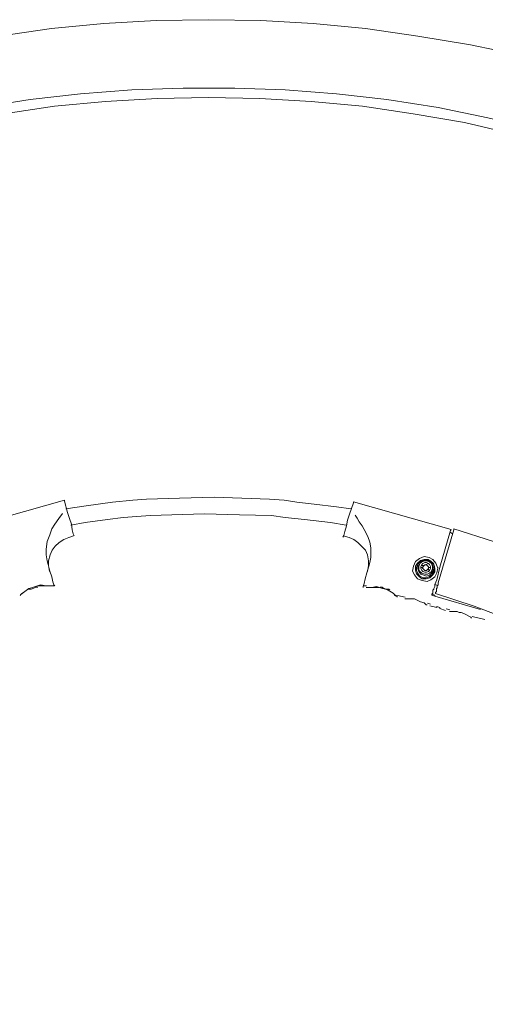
# Model space of a CAD drawing. Header units: millimetres. Extents: x 32.1 to 48.5, y -27.6 to 7.4.
# Tile 40 of 43: x 37.8 to 39.3, y 2.4 to 5.6. Entities that reach past the tile are written whole.
import ezdxf

# ---------------------------------------------------------------- set-up
doc = ezdxf.new("R2010")
doc.units = ezdxf.units.MM
doc.header["$MEASUREMENT"] = 0
doc.layers.add('Livello 1', color=7, linetype='Continuous', lineweight=0)

# ---------------------------------------------------------------- blocks, each defined once
blk = doc.blocks.new('Block_0')
at = {"layer": 'Livello 1', "color": 250, "lineweight": 5, "true_color": 0x1d1d1b}
for points, knots in [([(35.3035, 4.3263), (35.3035, 4.3263), (35.4268, 4.4422), (35.4268, 4.4422), (35.4268, 4.4422), (35.5562, 4.552), (35.5562, 4.552), (35.5562, 4.552), (35.6921, 4.6585), (35.6921, 4.6585), (35.6921, 4.6585), (35.8282, 4.7592), (35.8282, 4.7592), (35.8282, 4.7592), (35.9705, 4.8532), (35.9705, 4.8532), (35.9705, 4.8532), (36.1156, 4.9441), (36.1156, 4.9441), (36.1156, 4.9441), (36.2646, 5.029), (36.2646, 5.029), (36.2646, 5.029), (36.4193, 5.1074), (36.4193, 5.1074), (36.4193, 5.1074), (36.5743, 5.1795), (36.5743, 5.1795), (36.5743, 5.1795), (36.7291, 5.2453), (36.7291, 5.2453), (36.7291, 5.2453), (36.8903, 5.3082), (36.8903, 5.3082), (36.8903, 5.3082), (37.0517, 5.3615), (37.0517, 5.3615), (37.0517, 5.3615), (37.2161, 5.4084), (37.2161, 5.4084), (37.2161, 5.4084), (37.3836, 5.4523), (37.3836, 5.4523), (37.3836, 5.4523), (37.5509, 5.4869), (37.5509, 5.4869), (37.5509, 5.4869), (37.7184, 5.5152), (37.7184, 5.5152), (37.7184, 5.5152), (37.8895, 5.5402), (37.8895, 5.5402), (37.8895, 5.5402), (38.0602, 5.5559), (38.0602, 5.5559), (38.0602, 5.5559), (38.2307, 5.5653), (38.2307, 5.5653), (38.2307, 5.5653), (38.4014, 5.5685), (38.4014, 5.5685), (38.4014, 5.5685), (38.5722, 5.5653), (38.5722, 5.5653), (38.5722, 5.5653), (38.7427, 5.5559), (38.7427, 5.5559), (38.7427, 5.5559), (38.9134, 5.5402), (38.9134, 5.5402), (38.9134, 5.5402), (39.0842, 5.5152), (39.0842, 5.5152), (39.0842, 5.5152), (39.2552, 5.4869), (39.2552, 5.4869), (39.2552, 5.4869), (39.4225, 5.4523), (39.4225, 5.4523), (39.4225, 5.4523), (39.5868, 5.4084), (39.5868, 5.4084), (39.5868, 5.4084), (39.7512, 5.3615), (39.7512, 5.3615), (39.7512, 5.3615), (39.9126, 5.3082), (39.9126, 5.3082), (39.9126, 5.3082), (40.0738, 5.2453), (40.0738, 5.2453), (40.0738, 5.2453), (40.2317, 5.1795), (40.2317, 5.1795), (40.2317, 5.1795), (40.3868, 5.1074), (40.3868, 5.1074), (40.3868, 5.1074), (40.5383, 5.029), (40.5383, 5.029), (40.5383, 5.029), (40.687, 4.9441), (40.687, 4.9441), (40.687, 4.9441), (40.8324, 4.8532), (40.8324, 4.8532), (40.8324, 4.8532), (40.9747, 4.7592), (40.9747, 4.7592), (40.9747, 4.7592), (41.1137, 4.6585), (41.1137, 4.6585), (41.1137, 4.6585), (41.2464, 4.552), (41.2464, 4.552), (41.2464, 4.552), (41.3761, 4.4422), (41.3761, 4.4422), (41.3761, 4.4422), (41.5026, 4.3263), (41.5026, 4.3263)], [0, 0, 0, 0, 1, 1, 1, 2, 2, 2, 3, 3, 3, 4, 4, 4, 5, 5, 5, 6, 6, 6, 7, 7, 7, 8, 8, 8, 9, 9, 9, 10, 10, 10, 11, 11, 11, 12, 12, 12, 13, 13, 13, 14, 14, 14, 15, 15, 15, 16, 16, 16, 17, 17, 17, 18, 18, 18, 19, 19, 19, 20, 20, 20, 21, 21, 21, 22, 22, 22, 23, 23, 23, 24, 24, 24, 25, 25, 25, 26, 26, 26, 27, 27, 27, 28, 28, 28, 29, 29, 29, 30, 30, 30, 31, 31, 31, 32, 32, 32, 33, 33, 33, 34, 34, 34, 35, 35, 35, 36, 36, 36, 37, 37, 37, 38, 38, 38, 39, 39, 39, 40, 40, 40, 40]), ([(41.3383, 4.1753), (41.3383, 4.1753), (41.2245, 4.2792), (41.2245, 4.2792), (41.2245, 4.2792), (41.098, 4.3889), (41.098, 4.3889), (41.098, 4.3889), (40.9683, 4.4891), (40.9683, 4.4891), (40.9683, 4.4891), (40.8324, 4.5866), (40.8324, 4.5866), (40.8324, 4.5866), (40.6934, 4.6806), (40.6934, 4.6806), (40.6934, 4.6806), (40.5511, 4.7683), (40.5511, 4.7683), (40.5511, 4.7683), (40.4057, 4.8468), (40.4057, 4.8468), (40.4057, 4.8468), (40.257, 4.922), (40.257, 4.922), (40.257, 4.922), (40.1052, 4.9944), (40.1052, 4.9944), (40.1052, 4.9944), (39.9504, 5.057), (39.9504, 5.057), (39.9504, 5.057), (39.7957, 5.1138), (39.7957, 5.1138), (39.7957, 5.1138), (39.6374, 5.1668), (39.6374, 5.1668), (39.6374, 5.1668), (39.4763, 5.2107), (39.4763, 5.2107), (39.4763, 5.2107), (39.3119, 5.2485), (39.3119, 5.2485), (39.3119, 5.2485), (39.1505, 5.2829), (39.1505, 5.2829), (39.1505, 5.2829), (38.9829, 5.3082), (38.9829, 5.3082), (38.9829, 5.3082), (38.8186, 5.3269), (38.8186, 5.3269), (38.8186, 5.3269), (38.6513, 5.3396), (38.6513, 5.3396), (38.6513, 5.3396), (38.4869, 5.3458), (38.4869, 5.3458), (38.4869, 5.3458), (38.3191, 5.3458), (38.3191, 5.3458), (38.3191, 5.3458), (38.1516, 5.3396), (38.1516, 5.3396), (38.1516, 5.3396), (37.984, 5.3269), (37.984, 5.3269), (37.984, 5.3269), (37.8199, 5.3082), (37.8199, 5.3082), (37.8199, 5.3082), (37.6553, 5.2829), (37.6553, 5.2829), (37.6553, 5.2829), (37.491, 5.2485), (37.491, 5.2485), (37.491, 5.2485), (37.3298, 5.2107), (37.3298, 5.2107), (37.3298, 5.2107), (37.1686, 5.1668), (37.1686, 5.1668), (37.1686, 5.1668), (37.0104, 5.1138), (37.0104, 5.1138), (37.0104, 5.1138), (36.8524, 5.057), (36.8524, 5.057), (36.8524, 5.057), (36.6977, 4.9944), (36.6977, 4.9944), (36.6977, 4.9944), (36.5458, 4.922), (36.5458, 4.922), (36.5458, 4.922), (36.3969, 4.8468), (36.3969, 4.8468), (36.3969, 4.8468), (36.2518, 4.7683), (36.2518, 4.7683), (36.2518, 4.7683), (36.1095, 4.6806), (36.1095, 4.6806), (36.1095, 4.6806), (35.9705, 4.5866), (35.9705, 4.5866), (35.9705, 4.5866), (35.8375, 4.4891), (35.8375, 4.4891), (35.8375, 4.4891), (35.7049, 4.3889), (35.7049, 4.3889), (35.7049, 4.3889), (35.5784, 4.2792), (35.5784, 4.2792), (35.5784, 4.2792), (35.4678, 4.1753), (35.4678, 4.1753)], [0, 0, 0, 0, 1, 1, 1, 2, 2, 2, 3, 3, 3, 4, 4, 4, 5, 5, 5, 6, 6, 6, 7, 7, 7, 8, 8, 8, 9, 9, 9, 10, 10, 10, 11, 11, 11, 12, 12, 12, 13, 13, 13, 14, 14, 14, 15, 15, 15, 16, 16, 16, 17, 17, 17, 18, 18, 18, 19, 19, 19, 20, 20, 20, 21, 21, 21, 22, 22, 22, 23, 23, 23, 24, 24, 24, 25, 25, 25, 26, 26, 26, 27, 27, 27, 28, 28, 28, 29, 29, 29, 30, 30, 30, 31, 31, 31, 32, 32, 32, 33, 33, 33, 34, 34, 34, 35, 35, 35, 36, 36, 36, 37, 37, 37, 38, 38, 38, 39, 39, 39, 39]), ([(35.6354, 4.289), (35.6354, 4.289), (35.7651, 4.3956), (35.7651, 4.3956), (35.7651, 4.3956), (35.8977, 4.496), (35.8977, 4.496), (35.8977, 4.496), (36.0339, 4.5932), (36.0339, 4.5932), (36.0339, 4.5932), (36.1727, 4.6843), (36.1727, 4.6843), (36.1727, 4.6843), (36.3184, 4.7691), (36.3184, 4.7691), (36.3184, 4.7691), (36.467, 4.8474), (36.467, 4.8474), (36.467, 4.8474), (36.6154, 4.9228), (36.6154, 4.9228), (36.6154, 4.9228), (36.7701, 4.9886), (36.7701, 4.9886), (36.7701, 4.9886), (36.9252, 5.0512), (36.9252, 5.0512), (36.9252, 5.0512), (37.0831, 5.1044), (37.0831, 5.1044), (37.0831, 5.1044), (37.2443, 5.1548), (37.2443, 5.1548), (37.2443, 5.1548), (37.4057, 5.1955), (37.4057, 5.1955), (37.4057, 5.1955), (37.5701, 5.2334), (37.5701, 5.2334), (37.5701, 5.2334), (37.7344, 5.2613), (37.7344, 5.2613), (37.7344, 5.2613), (37.8991, 5.2864), (37.8991, 5.2864), (37.8991, 5.2864), (38.0663, 5.3021), (38.0663, 5.3021), (38.0663, 5.3021), (38.2339, 5.3117), (38.2339, 5.3117), (38.2339, 5.3117), (38.4014, 5.3149), (38.4014, 5.3149)], [0, 0, 0, 0, 1, 1, 1, 2, 2, 2, 3, 3, 3, 4, 4, 4, 5, 5, 5, 6, 6, 6, 7, 7, 7, 8, 8, 8, 9, 9, 9, 10, 10, 10, 11, 11, 11, 12, 12, 12, 13, 13, 13, 14, 14, 14, 15, 15, 15, 16, 16, 16, 17, 17, 17, 18, 18, 18, 18]), ([(38.4014, 5.3149), (38.4014, 5.3149), (38.569, 5.3117), (38.569, 5.3117), (38.569, 5.3117), (38.7363, 5.3021), (38.7363, 5.3021), (38.7363, 5.3021), (38.9041, 5.2864), (38.9041, 5.2864), (38.9041, 5.2864), (39.0685, 5.2613), (39.0685, 5.2613), (39.0685, 5.2613), (39.236, 5.2334), (39.236, 5.2334), (39.236, 5.2334), (39.3972, 5.1955), (39.3972, 5.1955), (39.3972, 5.1955), (39.5613, 5.1548), (39.5613, 5.1548), (39.5613, 5.1548), (39.7195, 5.1044), (39.7195, 5.1044), (39.7195, 5.1044), (39.8774, 5.0512), (39.8774, 5.0512), (39.8774, 5.0512), (40.0357, 4.9886), (40.0357, 4.9886), (40.0357, 4.9886), (40.1875, 4.9228), (40.1875, 4.9228), (40.1875, 4.9228), (40.3393, 4.8474), (40.3393, 4.8474), (40.3393, 4.8474), (40.4845, 4.7691), (40.4845, 4.7691), (40.4845, 4.7691), (40.63, 4.6843), (40.63, 4.6843), (40.63, 4.6843), (40.7722, 4.5932), (40.7722, 4.5932), (40.7722, 4.5932), (40.9081, 4.496), (40.9081, 4.496), (40.9081, 4.496), (41.041, 4.3956), (41.041, 4.3956), (41.041, 4.3956), (41.1704, 4.289), (41.1704, 4.289)], [0, 0, 0, 0, 1, 1, 1, 2, 2, 2, 3, 3, 3, 4, 4, 4, 5, 5, 5, 6, 6, 6, 7, 7, 7, 8, 8, 8, 9, 9, 9, 10, 10, 10, 11, 11, 11, 12, 12, 12, 13, 13, 13, 14, 14, 14, 15, 15, 15, 16, 16, 16, 17, 17, 17, 18, 18, 18, 18]), ([(38.866, 3.9752), (38.866, 3.9752), (38.8186, 3.9816), (38.8186, 3.9816), (38.8186, 3.9816), (38.7459, 3.9907), (38.7459, 3.9907), (38.7459, 3.9907), (38.6891, 3.9971), (38.6891, 3.9971), (38.6891, 3.9971), (38.6481, 4.0032), (38.6481, 4.0032), (38.6481, 4.0032), (38.6007, 4.0064), (38.6007, 4.0064), (38.6007, 4.0064), (38.4204, 4.0128), (38.4204, 4.0128), (38.4204, 4.0128), (38.3066, 4.0096), (38.3066, 4.0096), (38.3066, 4.0096), (38.199, 4.0064), (38.199, 4.0064), (38.199, 4.0064), (38.1548, 4.0032), (38.1548, 4.0032), (38.1548, 4.0032), (38.0884, 3.9971), (38.0884, 3.9971), (38.0884, 3.9971), (38.0032, 3.9846), (38.0032, 3.9846), (38.0032, 3.9846), (37.9369, 3.9752), (37.9369, 3.9752)], [0, 0, 0, 0, 1, 1, 1, 2, 2, 2, 3, 3, 3, 4, 4, 4, 5, 5, 5, 6, 6, 6, 7, 7, 7, 8, 8, 8, 9, 9, 9, 10, 10, 10, 11, 11, 11, 12, 12, 12, 12]), ([(37.9323, 4.004), (37.9323, 4.004), (37.9323, 4.004), (37.9323, 4.004), (37.9323, 4.004), (37.9323, 4.0008), (37.9323, 4.0008)], [0, 0, 0, 0, 1, 1, 1, 2, 2, 2, 2]), ([(38.874, 3.9952), (38.874, 3.9952), (38.874, 3.9952), (38.874, 3.9952), (38.874, 3.9952), (38.874, 3.9984), (38.874, 3.9984)], [0, 0, 0, 0, 1, 1, 1, 2, 2, 2, 2]), ([(37.8753, 3.8064), (37.8753, 3.8064), (37.8724, 3.8253), (37.8724, 3.8253), (37.8724, 3.8253), (37.8724, 3.8442), (37.8724, 3.8442), (37.8724, 3.8442), (37.8753, 3.869), (37.8753, 3.869), (37.8753, 3.869), (37.8849, 3.8911), (37.8849, 3.8911), (37.8849, 3.8911), (37.8913, 3.91), (37.8913, 3.91), (37.8913, 3.91), (37.9009, 3.9257), (37.9009, 3.9257), (37.9009, 3.9257), (37.9134, 3.9443), (37.9134, 3.9443), (37.9134, 3.9443), (37.9262, 3.9601), (37.9262, 3.9601)], [0, 0, 0, 0, 1, 1, 1, 2, 2, 2, 3, 3, 3, 4, 4, 4, 5, 5, 5, 6, 6, 6, 7, 7, 7, 8, 8, 8, 8]), ([(37.9417, 3.9633), (37.9417, 3.9633), (37.9481, 3.9443), (37.9481, 3.9443), (37.9481, 3.9443), (37.9545, 3.9257), (37.9545, 3.9257), (37.9545, 3.9257), (37.9577, 3.9068), (37.9577, 3.9068), (37.9577, 3.9068), (37.9609, 3.8943), (37.9609, 3.8943), (37.9609, 3.8943), (37.964, 3.8879), (37.964, 3.8879)], [0, 0, 0, 0, 1, 1, 1, 2, 2, 2, 3, 3, 3, 4, 4, 4, 5, 5, 5, 5]), ([(37.9526, 3.9217), (37.9526, 3.9217), (38, 3.9313), (38, 3.9313), (38, 3.9313), (38.0725, 3.9406), (38.0725, 3.9406), (38.0725, 3.9406), (38.1233, 3.947), (38.1233, 3.947), (38.1233, 3.947), (38.1676, 3.9502), (38.1676, 3.9502), (38.1676, 3.9502), (38.2118, 3.9531), (38.2118, 3.9531), (38.2118, 3.9531), (38.3887, 3.9593), (38.3887, 3.9593), (38.3887, 3.9593), (38.5024, 3.9563), (38.5024, 3.9563), (38.5024, 3.9563), (38.6071, 3.9531), (38.6071, 3.9531), (38.6071, 3.9531), (38.6513, 3.947), (38.6513, 3.947), (38.6513, 3.947), (38.7144, 3.9406), (38.7144, 3.9406), (38.7144, 3.9406), (38.7997, 3.9313), (38.7997, 3.9313), (38.7997, 3.9313), (38.85, 3.9217), (38.85, 3.9217)], [0, 0, 0, 0, 1, 1, 1, 2, 2, 2, 3, 3, 3, 4, 4, 4, 5, 5, 5, 6, 6, 6, 7, 7, 7, 8, 8, 8, 9, 9, 9, 10, 10, 10, 11, 11, 11, 12, 12, 12, 12]), ([(38.8391, 3.8825), (38.8391, 3.8825), (38.8391, 3.8825), (38.8391, 3.8825), (38.8391, 3.8825), (38.8423, 3.8887), (38.8423, 3.8887), (38.8423, 3.8887), (38.8455, 3.9012), (38.8455, 3.9012), (38.8455, 3.9012), (38.8519, 3.9201), (38.8519, 3.9201), (38.8519, 3.9201), (38.8551, 3.9388), (38.8551, 3.9388), (38.8551, 3.9388), (38.8615, 3.9574), (38.8615, 3.9574)], [0, 0, 0, 0, 1, 1, 1, 2, 2, 2, 3, 3, 3, 4, 4, 4, 5, 5, 5, 6, 6, 6, 6]), ([(38.8801, 3.9547), (38.8801, 3.9547), (38.8801, 3.9547), (38.8801, 3.9547), (38.8801, 3.9547), (38.8865, 3.9451), (38.8865, 3.9451), (38.8865, 3.9451), (38.8929, 3.9326), (38.8929, 3.9326), (38.8929, 3.9326), (38.9025, 3.9201), (38.9025, 3.9201), (38.9025, 3.9201), (38.9086, 3.9076), (38.9086, 3.9076), (38.9086, 3.9076), (38.9214, 3.8857), (38.9214, 3.8857), (38.9214, 3.8857), (38.9278, 3.8668), (38.9278, 3.8668), (38.9278, 3.8668), (38.931, 3.8482), (38.931, 3.8482), (38.931, 3.8482), (38.931, 3.8386), (38.931, 3.8386), (38.931, 3.8386), (38.931, 3.8258), (38.931, 3.8258), (38.931, 3.8258), (38.931, 3.8168), (38.931, 3.8168), (38.931, 3.8168), (38.9278, 3.801), (38.9278, 3.801)], [0, 0, 0, 0, 1, 1, 1, 2, 2, 2, 3, 3, 3, 4, 4, 4, 5, 5, 5, 6, 6, 6, 7, 7, 7, 8, 8, 8, 9, 9, 9, 10, 10, 10, 11, 11, 11, 12, 12, 12, 12]), ([(37.8828, 3.7717), (37.8828, 3.7717), (37.8796, 3.7906), (37.8796, 3.7906), (37.8796, 3.7906), (37.8796, 3.8061), (37.8796, 3.8061), (37.8796, 3.8061), (37.886, 3.825), (37.886, 3.825), (37.886, 3.825), (37.8924, 3.841), (37.8924, 3.841), (37.8924, 3.841), (37.902, 3.8532), (37.902, 3.8532), (37.902, 3.8532), (37.9145, 3.866), (37.9145, 3.866), (37.9145, 3.866), (37.9305, 3.8754), (37.9305, 3.8754), (37.9305, 3.8754), (37.9462, 3.8815), (37.9462, 3.8815)], [0, 0, 0, 0, 1, 1, 1, 2, 2, 2, 3, 3, 3, 4, 4, 4, 5, 5, 5, 6, 6, 6, 7, 7, 7, 8, 8, 8, 8]), ([(38.8596, 3.8815), (38.8596, 3.8815), (38.8756, 3.8754), (38.8756, 3.8754), (38.8756, 3.8754), (38.8884, 3.866), (38.8884, 3.866), (38.8884, 3.866), (38.9006, 3.8532), (38.9006, 3.8532), (38.9006, 3.8532), (38.9134, 3.841), (38.9134, 3.841), (38.9134, 3.841), (38.9198, 3.825), (38.9198, 3.825), (38.9198, 3.825), (38.923, 3.8061), (38.923, 3.8061), (38.923, 3.8061), (38.923, 3.7906), (38.923, 3.7906), (38.923, 3.7906), (38.9198, 3.7717), (38.9198, 3.7717)], [0, 0, 0, 0, 1, 1, 1, 2, 2, 2, 3, 3, 3, 4, 4, 4, 5, 5, 5, 6, 6, 6, 7, 7, 7, 8, 8, 8, 8]), ([(39.1931, 3.9076), (39.1931, 3.9076), (39.1931, 3.9076), (39.1931, 3.9076), (39.1931, 3.9076), (39.1899, 3.9044), (39.1899, 3.9044)], [0, 0, 0, 0, 1, 1, 1, 2, 2, 2, 2]), ([(39.2011, 3.9097), (39.2011, 3.9097), (39.3308, 3.869), (39.3308, 3.869), (39.3308, 3.869), (39.4574, 3.825), (39.4574, 3.825), (39.4574, 3.825), (39.5836, 3.7717), (39.5836, 3.7717), (39.5836, 3.7717), (39.7038, 3.7153), (39.7038, 3.7153), (39.7038, 3.7153), (39.8239, 3.6527), (39.8239, 3.6527), (39.8239, 3.6527), (39.9408, 3.5834), (39.9408, 3.5834), (39.9408, 3.5834), (40.0546, 3.5112), (40.0546, 3.5112), (40.0546, 3.5112), (40.1622, 3.4329), (40.1622, 3.4329), (40.1622, 3.4329), (40.2696, 3.3485), (40.2696, 3.3485), (40.2696, 3.3485), (40.3705, 3.2606), (40.3705, 3.2606), (40.3705, 3.2606), (40.4656, 3.1665), (40.4656, 3.1665), (40.4656, 3.1665), (40.5602, 3.0693), (40.5602, 3.0693), (40.5602, 3.0693), (40.6489, 2.9657), (40.6489, 2.9657), (40.6489, 2.9657), (40.7309, 2.8623), (40.7309, 2.8623), (40.7309, 2.8623), (40.81, 2.7526), (40.81, 2.7526), (40.81, 2.7526), (40.8828, 2.6396), (40.8828, 2.6396), (40.8828, 2.6396), (40.9494, 2.5235), (40.9494, 2.5235), (40.9494, 2.5235), (41.0125, 2.4044), (41.0125, 2.4044), (41.0125, 2.4044), (41.0663, 2.2819), (41.0663, 2.2819), (41.0663, 2.2819), (41.1166, 2.1564), (41.1166, 2.1564), (41.1166, 2.1564), (41.1641, 2.0312), (41.1641, 2.0312), (41.1641, 2.0312), (41.2019, 1.9026), (41.2019, 1.9026), (41.2019, 1.9026), (41.2336, 1.7742), (41.2336, 1.7742), (41.2336, 1.7742), (41.2621, 1.6423), (41.2621, 1.6423), (41.2621, 1.6423), (41.281, 1.5107), (41.281, 1.5107), (41.281, 1.5107), (41.297, 1.3757), (41.297, 1.3757), (41.297, 1.3757), (41.3034, 1.2409), (41.3034, 1.2409), (41.3034, 1.2409), (41.3063, 1.109), (41.3063, 1.109), (41.3063, 1.109), (41.3002, 0.9742), (41.3002, 0.9742), (41.3002, 0.9742), (41.2906, 0.8392), (41.2906, 0.8392), (41.2906, 0.8392), (41.2714, 0.7076), (41.2714, 0.7076), (41.2714, 0.7076), (41.2496, 0.5757), (41.2496, 0.5757), (41.2496, 0.5757), (41.2179, 0.4441), (41.2179, 0.4441)], [0, 0, 0, 0, 1, 1, 1, 2, 2, 2, 3, 3, 3, 4, 4, 4, 5, 5, 5, 6, 6, 6, 7, 7, 7, 8, 8, 8, 9, 9, 9, 10, 10, 10, 11, 11, 11, 12, 12, 12, 13, 13, 13, 14, 14, 14, 15, 15, 15, 16, 16, 16, 17, 17, 17, 18, 18, 18, 19, 19, 19, 20, 20, 20, 21, 21, 21, 22, 22, 22, 23, 23, 23, 24, 24, 24, 25, 25, 25, 26, 26, 26, 27, 27, 27, 28, 28, 28, 29, 29, 29, 30, 30, 30, 31, 31, 31, 32, 32, 32, 33, 33, 33, 33]), ([(39.0983, 3.7414), (39.0983, 3.7414), (39.0826, 3.7478), (39.0826, 3.7478), (39.0826, 3.7478), (39.073, 3.7603), (39.073, 3.7603), (39.073, 3.7603), (39.0666, 3.7728), (39.0666, 3.7728), (39.0666, 3.7728), (39.0698, 3.7883), (39.0698, 3.7883), (39.0698, 3.7883), (39.0762, 3.804), (39.0762, 3.804), (39.0762, 3.804), (39.089, 3.8136), (39.089, 3.8136), (39.089, 3.8136), (39.1047, 3.8197), (39.1047, 3.8197), (39.1047, 3.8197), (39.1204, 3.8168), (39.1204, 3.8168), (39.1204, 3.8168), (39.1329, 3.8104), (39.1329, 3.8104), (39.1329, 3.8104), (39.1425, 3.7978), (39.1425, 3.7978), (39.1425, 3.7978), (39.1489, 3.7824), (39.1489, 3.7824), (39.1489, 3.7824), (39.1457, 3.7664), (39.1457, 3.7664), (39.1457, 3.7664), (39.1393, 3.7539), (39.1393, 3.7539), (39.1393, 3.7539), (39.1268, 3.7446), (39.1268, 3.7446), (39.1268, 3.7446), (39.1143, 3.7384), (39.1143, 3.7384), (39.1143, 3.7384), (39.0983, 3.7414), (39.0983, 3.7414)], [0, 0, 0, 0, 1, 1, 1, 2, 2, 2, 3, 3, 3, 4, 4, 4, 5, 5, 5, 6, 6, 6, 7, 7, 7, 8, 8, 8, 9, 9, 9, 10, 10, 10, 11, 11, 11, 12, 12, 12, 13, 13, 13, 14, 14, 14, 15, 15, 15, 16, 16, 16, 16]), ([(37.8785, 3.7938), (37.8785, 3.7938), (37.8849, 3.772), (37.8849, 3.772), (37.8849, 3.772), (37.8913, 3.7534), (37.8913, 3.7534), (37.8913, 3.7534), (37.8945, 3.7374), (37.8945, 3.7374), (37.8945, 3.7374), (37.8977, 3.728), (37.8977, 3.728), (37.8977, 3.728), (37.9009, 3.7249), (37.9009, 3.7249)], [0, 0, 0, 0, 1, 1, 1, 2, 2, 2, 3, 3, 3, 4, 4, 4, 5, 5, 5, 5]), ([(38.9054, 3.7193), (38.9054, 3.7193), (38.9054, 3.7225), (38.9054, 3.7225), (38.9054, 3.7225), (38.9086, 3.732), (38.9086, 3.732), (38.9086, 3.732), (38.9118, 3.7478), (38.9118, 3.7478), (38.9118, 3.7478), (38.9182, 3.7664), (38.9182, 3.7664), (38.9182, 3.7664), (38.9246, 3.7883), (38.9246, 3.7883)], [0, 0, 0, 0, 1, 1, 1, 2, 2, 2, 3, 3, 3, 4, 4, 4, 5, 5, 5, 5]), ([(39.0983, 3.7478), (39.0983, 3.7478), (39.089, 3.7539), (39.089, 3.7539), (39.089, 3.7539), (39.0794, 3.7632), (39.0794, 3.7632), (39.0794, 3.7632), (39.0762, 3.776), (39.0762, 3.776), (39.0762, 3.776), (39.0762, 3.7883), (39.0762, 3.7883), (39.0762, 3.7883), (39.0826, 3.7978), (39.0826, 3.7978), (39.0826, 3.7978), (39.0922, 3.8072), (39.0922, 3.8072), (39.0922, 3.8072), (39.1047, 3.8104), (39.1047, 3.8104), (39.1047, 3.8104), (39.1172, 3.8104), (39.1172, 3.8104), (39.1172, 3.8104), (39.1268, 3.804), (39.1268, 3.804), (39.1268, 3.804), (39.1361, 3.7946), (39.1361, 3.7946), (39.1361, 3.7946), (39.1393, 3.7824), (39.1393, 3.7824), (39.1393, 3.7824), (39.1393, 3.7696), (39.1393, 3.7696), (39.1393, 3.7696), (39.1329, 3.7603), (39.1329, 3.7603), (39.1329, 3.7603), (39.1236, 3.7507), (39.1236, 3.7507), (39.1236, 3.7507), (39.1111, 3.7478), (39.1111, 3.7478), (39.1111, 3.7478), (39.0983, 3.7478), (39.0983, 3.7478)], [0, 0, 0, 0, 1, 1, 1, 2, 2, 2, 3, 3, 3, 4, 4, 4, 5, 5, 5, 6, 6, 6, 7, 7, 7, 8, 8, 8, 9, 9, 9, 10, 10, 10, 11, 11, 11, 12, 12, 12, 13, 13, 13, 14, 14, 14, 15, 15, 15, 16, 16, 16, 16]), ([(39.1015, 3.7507), (39.1015, 3.7507), (39.1111, 3.7507), (39.1111, 3.7507), (39.1111, 3.7507), (39.1204, 3.7539), (39.1204, 3.7539), (39.1204, 3.7539), (39.13, 3.7603), (39.13, 3.7603), (39.13, 3.7603), (39.1361, 3.7696), (39.1361, 3.7696), (39.1361, 3.7696), (39.1361, 3.7824), (39.1361, 3.7824), (39.1361, 3.7824), (39.1329, 3.7914), (39.1329, 3.7914), (39.1329, 3.7914), (39.1268, 3.801), (39.1268, 3.801), (39.1268, 3.801), (39.1172, 3.8072), (39.1172, 3.8072), (39.1172, 3.8072), (39.1047, 3.8072), (39.1047, 3.8072), (39.1047, 3.8072), (39.0951, 3.804), (39.0951, 3.804), (39.0951, 3.804), (39.0858, 3.7978), (39.0858, 3.7978), (39.0858, 3.7978), (39.0794, 3.7851), (39.0794, 3.7851), (39.0794, 3.7851), (39.0794, 3.776), (39.0794, 3.776), (39.0794, 3.776), (39.0826, 3.7664), (39.0826, 3.7664), (39.0826, 3.7664), (39.089, 3.7571), (39.089, 3.7571), (39.089, 3.7571), (39.1015, 3.7507), (39.1015, 3.7507)], [0, 0, 0, 0, 1, 1, 1, 2, 2, 2, 3, 3, 3, 4, 4, 4, 5, 5, 5, 6, 6, 6, 7, 7, 7, 8, 8, 8, 9, 9, 9, 10, 10, 10, 11, 11, 11, 12, 12, 12, 13, 13, 13, 14, 14, 14, 15, 15, 15, 16, 16, 16, 16]), ([(39.1034, 3.7592), (39.1034, 3.7592), (39.1127, 3.756), (39.1127, 3.756), (39.1127, 3.756), (39.122, 3.7592), (39.122, 3.7592), (39.122, 3.7592), (39.1316, 3.7688), (39.1316, 3.7688), (39.1316, 3.7688), (39.1348, 3.7779), (39.1348, 3.7779), (39.1348, 3.7779), (39.138, 3.7875), (39.138, 3.7875), (39.138, 3.7875), (39.1348, 3.7968), (39.1348, 3.7968), (39.1348, 3.7968), (39.1252, 3.8064), (39.1252, 3.8064), (39.1252, 3.8064), (39.1159, 3.8093), (39.1159, 3.8093), (39.1159, 3.8093), (39.1063, 3.8093), (39.1063, 3.8093), (39.1063, 3.8093), (39.097, 3.8064), (39.097, 3.8064), (39.097, 3.8064), (39.0874, 3.8), (39.0874, 3.8), (39.0874, 3.8), (39.0842, 3.7906), (39.0842, 3.7906), (39.0842, 3.7906), (39.0842, 3.7811), (39.0842, 3.7811), (39.0842, 3.7811), (39.0874, 3.7717), (39.0874, 3.7717), (39.0874, 3.7717), (39.0938, 3.7624), (39.0938, 3.7624), (39.0938, 3.7624), (39.1034, 3.7592), (39.1034, 3.7592)], [0, 0, 0, 0, 1, 1, 1, 2, 2, 2, 3, 3, 3, 4, 4, 4, 5, 5, 5, 6, 6, 6, 7, 7, 7, 8, 8, 8, 9, 9, 9, 10, 10, 10, 11, 11, 11, 12, 12, 12, 13, 13, 13, 14, 14, 14, 15, 15, 15, 16, 16, 16, 16]), ([(39.1316, 3.7811), (39.1316, 3.7811), (39.1284, 3.7717), (39.1284, 3.7717), (39.1284, 3.7717), (39.122, 3.7656), (39.122, 3.7656), (39.122, 3.7656), (39.1159, 3.7624), (39.1159, 3.7624), (39.1159, 3.7624), (39.1063, 3.7624), (39.1063, 3.7624), (39.1063, 3.7624), (39.097, 3.7656), (39.097, 3.7656), (39.097, 3.7656), (39.0906, 3.7717), (39.0906, 3.7717), (39.0906, 3.7717), (39.0874, 3.7779), (39.0874, 3.7779), (39.0874, 3.7779), (39.0874, 3.7875), (39.0874, 3.7875), (39.0874, 3.7875), (39.0906, 3.7968), (39.0906, 3.7968), (39.0906, 3.7968), (39.097, 3.8032), (39.097, 3.8032), (39.097, 3.8032), (39.1063, 3.8064), (39.1063, 3.8064), (39.1063, 3.8064), (39.1127, 3.8064), (39.1127, 3.8064), (39.1127, 3.8064), (39.122, 3.8032), (39.122, 3.8032), (39.122, 3.8032), (39.1284, 3.7968), (39.1284, 3.7968), (39.1284, 3.7968), (39.1316, 3.7875), (39.1316, 3.7875), (39.1316, 3.7875), (39.1316, 3.7811), (39.1316, 3.7811)], [0, 0, 0, 0, 1, 1, 1, 2, 2, 2, 3, 3, 3, 4, 4, 4, 5, 5, 5, 6, 6, 6, 7, 7, 7, 8, 8, 8, 9, 9, 9, 10, 10, 10, 11, 11, 11, 12, 12, 12, 13, 13, 13, 14, 14, 14, 15, 15, 15, 16, 16, 16, 16]), ([(39.1252, 3.7811), (39.1252, 3.7811), (39.122, 3.7747), (39.122, 3.7747), (39.122, 3.7747), (39.1188, 3.7717), (39.1188, 3.7717), (39.1188, 3.7717), (39.1127, 3.7688), (39.1127, 3.7688), (39.1127, 3.7688), (39.1063, 3.7688), (39.1063, 3.7688), (39.1063, 3.7688), (39.1002, 3.7717), (39.1002, 3.7717), (39.1002, 3.7717), (39.097, 3.7747), (39.097, 3.7747), (39.097, 3.7747), (39.0938, 3.7811), (39.0938, 3.7811), (39.0938, 3.7811), (39.0938, 3.7875), (39.0938, 3.7875), (39.0938, 3.7875), (39.097, 3.7938), (39.097, 3.7938), (39.097, 3.7938), (39.1002, 3.7968), (39.1002, 3.7968), (39.1002, 3.7968), (39.1063, 3.8), (39.1063, 3.8), (39.1063, 3.8), (39.1127, 3.8), (39.1127, 3.8), (39.1127, 3.8), (39.1188, 3.7968), (39.1188, 3.7968), (39.1188, 3.7968), (39.122, 3.7938), (39.122, 3.7938), (39.122, 3.7938), (39.1252, 3.7875), (39.1252, 3.7875), (39.1252, 3.7875), (39.1252, 3.7811), (39.1252, 3.7811)], [0, 0, 0, 0, 1, 1, 1, 2, 2, 2, 3, 3, 3, 4, 4, 4, 5, 5, 5, 6, 6, 6, 7, 7, 7, 8, 8, 8, 9, 9, 9, 10, 10, 10, 11, 11, 11, 12, 12, 12, 13, 13, 13, 14, 14, 14, 15, 15, 15, 16, 16, 16, 16]), ([(39.1002, 3.7811), (39.1002, 3.7811), (39.097, 3.7843), (39.097, 3.7843), (39.097, 3.7843), (39.0938, 3.7843), (39.0938, 3.7843)], [0, 0, 0, 0, 1, 1, 1, 2, 2, 2, 2]), ([(39.097, 3.7938), (39.097, 3.7938), (39.097, 3.7906), (39.097, 3.7906), (39.097, 3.7906), (39.1034, 3.7906), (39.1034, 3.7906)], [0, 0, 0, 0, 1, 1, 1, 2, 2, 2, 2]), ([(39.1095, 3.7744), (39.1095, 3.7744), (39.1127, 3.7744), (39.1127, 3.7744), (39.1127, 3.7744), (39.1159, 3.7776), (39.1159, 3.7776), (39.1159, 3.7776), (39.1191, 3.7808), (39.1191, 3.7808), (39.1191, 3.7808), (39.1191, 3.7837), (39.1191, 3.7837), (39.1191, 3.7837), (39.1191, 3.7869), (39.1191, 3.7869), (39.1191, 3.7869), (39.1159, 3.7901), (39.1159, 3.7901), (39.1159, 3.7901), (39.1127, 3.7933), (39.1127, 3.7933), (39.1127, 3.7933), (39.1095, 3.7933), (39.1095, 3.7933), (39.1095, 3.7933), (39.1063, 3.7933), (39.1063, 3.7933), (39.1063, 3.7933), (39.1031, 3.7901), (39.1031, 3.7901), (39.1031, 3.7901), (39.0999, 3.7869), (39.0999, 3.7869), (39.0999, 3.7869), (39.0999, 3.7837), (39.0999, 3.7837), (39.0999, 3.7837), (39.0999, 3.7808), (39.0999, 3.7808), (39.0999, 3.7808), (39.1031, 3.7776), (39.1031, 3.7776), (39.1031, 3.7776), (39.1063, 3.7744), (39.1063, 3.7744), (39.1063, 3.7744), (39.1095, 3.7744), (39.1095, 3.7744)], [0, 0, 0, 0, 1, 1, 1, 2, 2, 2, 3, 3, 3, 4, 4, 4, 5, 5, 5, 6, 6, 6, 7, 7, 7, 8, 8, 8, 9, 9, 9, 10, 10, 10, 11, 11, 11, 12, 12, 12, 13, 13, 13, 14, 14, 14, 15, 15, 15, 16, 16, 16, 16]), ([(39.1489, 3.7824), (39.1489, 3.7824), (39.1489, 3.7824), (39.1489, 3.7824), (39.1489, 3.7824), (39.1489, 3.7851), (39.1489, 3.7851)], [0, 0, 0, 0, 1, 1, 1, 2, 2, 2, 2]), ([(39.1348, 3.7717), (39.1348, 3.7717), (39.1316, 3.7717), (39.1316, 3.7717), (39.1316, 3.7717), (39.1284, 3.7747), (39.1284, 3.7747)], [0, 0, 0, 0, 1, 1, 1, 2, 2, 2, 2]), ([(39.1393, 3.7539), (39.1393, 3.7539), (39.1393, 3.7539), (39.1393, 3.7539), (39.1393, 3.7539), (39.1425, 3.7603), (39.1425, 3.7603)], [0, 0, 0, 0, 1, 1, 1, 2, 2, 2, 2]), ([(37.7872, 3.6934), (37.7872, 3.6934), (37.7901, 3.6966), (37.7901, 3.6966), (37.7901, 3.6966), (37.8029, 3.7062), (37.8029, 3.7062), (37.8029, 3.7062), (37.8157, 3.7155), (37.8157, 3.7155), (37.8157, 3.7155), (37.825, 3.7185), (37.825, 3.7185), (37.825, 3.7185), (37.8343, 3.7217), (37.8343, 3.7217), (37.8343, 3.7217), (37.8439, 3.7249), (37.8439, 3.7249), (37.8439, 3.7249), (37.8567, 3.7249), (37.8567, 3.7249), (37.8567, 3.7249), (37.8724, 3.7249), (37.8724, 3.7249), (37.8724, 3.7249), (37.8849, 3.7249), (37.8849, 3.7249), (37.8849, 3.7249), (37.8881, 3.7249), (37.8881, 3.7249)], [0, 0, 0, 0, 1, 1, 1, 2, 2, 2, 3, 3, 3, 4, 4, 4, 5, 5, 5, 6, 6, 6, 7, 7, 7, 8, 8, 8, 9, 9, 9, 10, 10, 10, 10]), ([(37.8817, 3.7249), (37.8817, 3.7249), (37.8724, 3.7249), (37.8724, 3.7249), (37.8724, 3.7249), (37.8535, 3.728), (37.8535, 3.728), (37.8535, 3.728), (37.8439, 3.7249), (37.8439, 3.7249), (37.8439, 3.7249), (37.8343, 3.7217), (37.8343, 3.7217), (37.8343, 3.7217), (37.825, 3.7185), (37.825, 3.7185), (37.825, 3.7185), (37.8157, 3.7155), (37.8157, 3.7155), (37.8157, 3.7155), (37.8029, 3.7062), (37.8029, 3.7062), (37.8029, 3.7062), (37.7933, 3.6998), (37.7933, 3.6998)], [0, 0, 0, 0, 1, 1, 1, 2, 2, 2, 3, 3, 3, 4, 4, 4, 5, 5, 5, 6, 6, 6, 7, 7, 7, 8, 8, 8, 8]), ([(37.8231, 3.7142), (37.8231, 3.7142), (37.8322, 3.7174), (37.8322, 3.7174), (37.8322, 3.7174), (37.8386, 3.7206), (37.8386, 3.7206), (37.8386, 3.7206), (37.8418, 3.7206), (37.8418, 3.7206), (37.8418, 3.7206), (37.845, 3.7206), (37.845, 3.7206)], [0, 0, 0, 0, 1, 1, 1, 2, 2, 2, 3, 3, 3, 4, 4, 4, 4]), ([(37.8849, 3.7249), (37.8849, 3.7249), (37.8849, 3.7249), (37.8849, 3.7249), (37.8849, 3.7249), (37.8881, 3.7249), (37.8881, 3.7249), (37.8881, 3.7249), (37.8849, 3.7249), (37.8849, 3.7249)], [0, 0, 0, 0, 1, 1, 1, 2, 2, 2, 3, 3, 3, 3]), ([(38.9752, 3.7161), (38.9752, 3.7161), (38.9688, 3.7161), (38.9688, 3.7161), (38.9688, 3.7161), (38.9592, 3.7193), (38.9592, 3.7193), (38.9592, 3.7193), (38.9496, 3.7225), (38.9496, 3.7225), (38.9496, 3.7225), (38.9342, 3.7193), (38.9342, 3.7193), (38.9342, 3.7193), (38.9214, 3.7193), (38.9214, 3.7193)], [0, 0, 0, 0, 1, 1, 1, 2, 2, 2, 3, 3, 3, 4, 4, 4, 5, 5, 5, 5]), ([(38.9611, 3.7206), (38.9611, 3.7206), (38.9672, 3.7206), (38.9672, 3.7206), (38.9672, 3.7206), (38.9704, 3.7174), (38.9704, 3.7174)], [0, 0, 0, 0, 1, 1, 1, 2, 2, 2, 2]), ([(39.1393, 3.7257), (39.1393, 3.7257), (39.1393, 3.7225), (39.1393, 3.7225), (39.1393, 3.7225), (39.1361, 3.7161), (39.1361, 3.7161), (39.1361, 3.7161), (39.1361, 3.7134), (39.1361, 3.7134), (39.1361, 3.7134), (39.1329, 3.7102), (39.1329, 3.7102), (39.1329, 3.7102), (39.1329, 3.7038), (39.1329, 3.7038), (39.1329, 3.7038), (39.1329, 3.7006), (39.1329, 3.7006), (39.1329, 3.7006), (39.13, 3.6974), (39.13, 3.6974), (39.13, 3.6974), (39.13, 3.6945), (39.13, 3.6945)], [0, 0, 0, 0, 1, 1, 1, 2, 2, 2, 3, 3, 3, 4, 4, 4, 5, 5, 5, 6, 6, 6, 7, 7, 7, 8, 8, 8, 8]), ([(39.1393, 3.7288), (39.1393, 3.7288), (39.1393, 3.7288), (39.1393, 3.7288), (39.1393, 3.7288), (39.1393, 3.7257), (39.1393, 3.7257)], [0, 0, 0, 0, 1, 1, 1, 2, 2, 2, 2]), ([(39.1505, 3.7339), (39.1505, 3.7339), (39.1505, 3.728), (39.1505, 3.728), (39.1505, 3.728), (39.1473, 3.7249), (39.1473, 3.7249), (39.1473, 3.7249), (39.1473, 3.7185), (39.1473, 3.7185), (39.1473, 3.7185), (39.1444, 3.7153), (39.1444, 3.7153), (39.1444, 3.7153), (39.1444, 3.7089), (39.1444, 3.7089), (39.1444, 3.7089), (39.1444, 3.7059), (39.1444, 3.7059), (39.1444, 3.7059), (39.1412, 3.7027), (39.1412, 3.7027), (39.1412, 3.7027), (39.1412, 3.6995), (39.1412, 3.6995)], [0, 0, 0, 0, 1, 1, 1, 2, 2, 2, 3, 3, 3, 4, 4, 4, 5, 5, 5, 6, 6, 6, 7, 7, 7, 8, 8, 8, 8]), ([(37.7901, 3.6966), (37.7901, 3.6966), (37.7901, 3.6966), (37.7901, 3.6966), (37.7901, 3.6966), (37.7933, 3.6998), (37.7933, 3.6998)], [0, 0, 0, 0, 1, 1, 1, 2, 2, 2, 2]), ([(37.8135, 3.7142), (37.8135, 3.7142), (37.8135, 3.7142), (37.8135, 3.7142), (37.8135, 3.7142), (37.8167, 3.7142), (37.8167, 3.7142)], [0, 0, 0, 0, 1, 1, 1, 2, 2, 2, 2]), ([(37.8167, 3.7142), (37.8167, 3.7142), (37.8199, 3.7142), (37.8199, 3.7142), (37.8199, 3.7142), (37.8231, 3.7142), (37.8231, 3.7142)], [0, 0, 0, 0, 1, 1, 1, 2, 2, 2, 2]), ([(38.915, 3.7193), (38.915, 3.7193), (38.915, 3.7193), (38.915, 3.7193), (38.915, 3.7193), (38.9182, 3.7193), (38.9182, 3.7193), (38.9182, 3.7193), (38.931, 3.7193), (38.931, 3.7193), (38.931, 3.7193), (38.9496, 3.7193), (38.9496, 3.7193), (38.9496, 3.7193), (38.9592, 3.7193), (38.9592, 3.7193), (38.9592, 3.7193), (38.9688, 3.7161), (38.9688, 3.7161), (38.9688, 3.7161), (38.9784, 3.7134), (38.9784, 3.7134), (38.9784, 3.7134), (38.9877, 3.7102), (38.9877, 3.7102), (38.9877, 3.7102), (39.0035, 3.7006), (39.0035, 3.7006), (39.0035, 3.7006), (39.013, 3.6913), (39.013, 3.6913), (39.013, 3.6913), (39.0162, 3.6913), (39.0162, 3.6913), (39.0162, 3.6913), (39.0162, 3.6881), (39.0162, 3.6881)], [0, 0, 0, 0, 1, 1, 1, 2, 2, 2, 3, 3, 3, 4, 4, 4, 5, 5, 5, 6, 6, 6, 7, 7, 7, 8, 8, 8, 9, 9, 9, 10, 10, 10, 11, 11, 11, 12, 12, 12, 12]), ([(38.9214, 3.7193), (38.9214, 3.7193), (38.9182, 3.7193), (38.9182, 3.7193), (38.9182, 3.7193), (38.9214, 3.7193), (38.9214, 3.7193)], [0, 0, 0, 0, 1, 1, 1, 2, 2, 2, 2]), ([(38.9736, 3.7174), (38.9736, 3.7174), (38.9798, 3.7142), (38.9798, 3.7142), (38.9798, 3.7142), (38.9829, 3.7142), (38.9829, 3.7142), (38.9829, 3.7142), (38.9861, 3.7142), (38.9861, 3.7142), (38.9861, 3.7142), (38.9893, 3.711), (38.9893, 3.711)], [0, 0, 0, 0, 1, 1, 1, 2, 2, 2, 3, 3, 3, 4, 4, 4, 4]), ([(38.9861, 3.7142), (38.9861, 3.7142), (38.9861, 3.7142), (38.9861, 3.7142), (38.9861, 3.7142), (38.9893, 3.7142), (38.9893, 3.7142), (38.9893, 3.7142), (38.9925, 3.711), (38.9925, 3.711)], [0, 0, 0, 0, 1, 1, 1, 2, 2, 2, 3, 3, 3, 3]), ([(39.013, 3.6913), (39.013, 3.6913), (39.013, 3.6913), (39.013, 3.6913), (39.013, 3.6913), (39.013, 3.6945), (39.013, 3.6945)], [0, 0, 0, 0, 1, 1, 1, 2, 2, 2, 2]), ([(41.0029, 0.4977), (41.0029, 0.4977), (41.0311, 0.6261), (41.0311, 0.6261), (41.0311, 0.6261), (41.0535, 0.7579), (41.0535, 0.7579), (41.0535, 0.7579), (41.0695, 0.8863), (41.0695, 0.8863), (41.0695, 0.8863), (41.0788, 1.0182), (41.0788, 1.0182), (41.0788, 1.0182), (41.0817, 1.1498), (41.0817, 1.1498), (41.0817, 1.1498), (41.0788, 1.2816), (41.0788, 1.2816), (41.0788, 1.2816), (41.0695, 1.4132), (41.0695, 1.4132), (41.0695, 1.4132), (41.0535, 1.5451), (41.0535, 1.5451), (41.0535, 1.5451), (41.0282, 1.6735), (41.0282, 1.6735), (41.0282, 1.6735), (40.9997, 1.8021), (40.9997, 1.8021), (40.9997, 1.8021), (40.9616, 1.9305), (40.9616, 1.9305), (40.9616, 1.9305), (40.9206, 2.0531), (40.9206, 2.0531), (40.9206, 2.0531), (40.8702, 2.1753), (40.8702, 2.1753), (40.8702, 2.1753), (40.8164, 2.2979), (40.8164, 2.2979), (40.8164, 2.2979), (40.7562, 2.4137), (40.7562, 2.4137), (40.7562, 2.4137), (40.6899, 2.5267), (40.6899, 2.5267), (40.6899, 2.5267), (40.6172, 2.6396), (40.6172, 2.6396), (40.6172, 2.6396), (40.5415, 2.7462), (40.5415, 2.7462), (40.5415, 2.7462), (40.456, 2.8498), (40.456, 2.8498), (40.456, 2.8498), (40.3705, 2.9468), (40.3705, 2.9468), (40.3705, 2.9468), (40.2759, 3.0411), (40.2759, 3.0411), (40.2759, 3.0411), (40.1811, 3.1319), (40.1811, 3.1319), (40.1811, 3.1319), (40.0799, 3.2166), (40.0799, 3.2166), (40.0799, 3.2166), (39.9723, 3.2981), (39.9723, 3.2981), (39.9723, 3.2981), (39.8617, 3.3703), (39.8617, 3.3703), (39.8617, 3.3703), (39.7512, 3.4393), (39.7512, 3.4393), (39.7512, 3.4393), (39.6342, 3.5054), (39.6342, 3.5054), (39.6342, 3.5054), (39.5141, 3.5616), (39.5141, 3.5616), (39.5141, 3.5616), (39.3908, 3.6119), (39.3908, 3.6119), (39.3908, 3.6119), (39.2674, 3.6588), (39.2674, 3.6588), (39.2674, 3.6588), (39.1412, 3.6995), (39.1412, 3.6995)], [0, 0, 0, 0, 1, 1, 1, 2, 2, 2, 3, 3, 3, 4, 4, 4, 5, 5, 5, 6, 6, 6, 7, 7, 7, 8, 8, 8, 9, 9, 9, 10, 10, 10, 11, 11, 11, 12, 12, 12, 13, 13, 13, 14, 14, 14, 15, 15, 15, 16, 16, 16, 17, 17, 17, 18, 18, 18, 19, 19, 19, 20, 20, 20, 21, 21, 21, 22, 22, 22, 23, 23, 23, 24, 24, 24, 25, 25, 25, 26, 26, 26, 27, 27, 27, 28, 28, 28, 29, 29, 29, 30, 30, 30, 31, 31, 31, 31]), ([(39.0416, 3.6817), (39.0416, 3.6817), (39.0447, 3.6817), (39.0447, 3.6817), (39.0447, 3.6817), (39.0543, 3.6817), (39.0543, 3.6817), (39.0543, 3.6817), (39.0634, 3.6817), (39.0634, 3.6817), (39.0634, 3.6817), (39.073, 3.6817), (39.073, 3.6817), (39.073, 3.6817), (39.0794, 3.6788), (39.0794, 3.6788), (39.0794, 3.6788), (39.0858, 3.6756), (39.0858, 3.6756), (39.0858, 3.6756), (39.0922, 3.6726), (39.0922, 3.6726), (39.0922, 3.6726), (39.1047, 3.6694), (39.1047, 3.6694), (39.1047, 3.6694), (39.1111, 3.6631), (39.1111, 3.6631), (39.1111, 3.6631), (39.1143, 3.6631), (39.1143, 3.6631), (39.1143, 3.6631), (39.1111, 3.6631), (39.1111, 3.6631), (39.1111, 3.6631), (39.1047, 3.6694), (39.1047, 3.6694)], [0, 0, 0, 0, 1, 1, 1, 2, 2, 2, 3, 3, 3, 4, 4, 4, 5, 5, 5, 6, 6, 6, 7, 7, 7, 8, 8, 8, 9, 9, 9, 10, 10, 10, 11, 11, 11, 12, 12, 12, 12]), ([(39.1553, 3.6535), (39.1553, 3.6535), (39.1553, 3.6535), (39.1553, 3.6535), (39.1553, 3.6535), (39.1553, 3.6503), (39.1553, 3.6503)], [0, 0, 0, 0, 1, 1, 1, 2, 2, 2, 2]), ([(39.1867, 3.6412), (39.1867, 3.6412), (39.1899, 3.6412), (39.1899, 3.6412), (39.1899, 3.6412), (39.1995, 3.6412), (39.1995, 3.6412), (39.1995, 3.6412), (39.212, 3.6412), (39.212, 3.6412), (39.212, 3.6412), (39.2184, 3.638), (39.2184, 3.638), (39.2184, 3.638), (39.2248, 3.638), (39.2248, 3.638), (39.2248, 3.638), (39.2341, 3.6348), (39.2341, 3.6348), (39.2341, 3.6348), (39.2405, 3.6316), (39.2405, 3.6316), (39.2405, 3.6316), (39.2499, 3.6255), (39.2499, 3.6255), (39.2499, 3.6255), (39.2563, 3.6223), (39.2563, 3.6223), (39.2563, 3.6223), (39.2594, 3.6191), (39.2594, 3.6191)], [0, 0, 0, 0, 1, 1, 1, 2, 2, 2, 3, 3, 3, 4, 4, 4, 5, 5, 5, 6, 6, 6, 7, 7, 7, 8, 8, 8, 9, 9, 9, 10, 10, 10, 10])]:
    blk.add_open_spline(points, degree=3, knots=knots, dxfattribs=at)
for points in [[(37.6132, 3.9129), (37.6132, 3.9129), (37.9323, 4.004), (37.9323, 4.004)], [(37.9323, 4.0008), (37.9323, 4.0008), (37.9417, 3.9633), (37.9417, 3.9633)], [(38.8615, 3.9574), (38.8615, 3.9574), (38.874, 3.9952), (38.874, 3.9952)], [(38.874, 3.9984), (38.874, 3.9984), (39.1931, 3.9076), (39.1931, 3.9076)], [(37.9462, 3.8815), (37.9462, 3.8815), (37.9619, 3.8879), (37.9619, 3.8879)], [(38.8407, 3.8879), (38.8407, 3.8879), (38.8596, 3.8815), (38.8596, 3.8815)], [(39.1505, 3.7339), (39.1505, 3.7339), (39.2011, 3.9065), (39.2011, 3.9065)], [(39.1899, 3.9044), (39.1899, 3.9044), (39.1553, 3.7851), (39.1553, 3.7851)], [(39.1899, 3.898), (39.1899, 3.898), (39.1963, 3.8948), (39.1963, 3.8948)], [(39.2011, 3.9065), (39.2011, 3.9065), (39.2011, 3.9097), (39.2011, 3.9097)], [(37.8753, 3.8064), (37.8753, 3.8064), (37.8785, 3.7938), (37.8785, 3.7938)], [(38.9246, 3.7883), (38.9246, 3.7883), (38.9278, 3.801), (38.9278, 3.801)], [(39.0874, 3.7843), (39.0874, 3.7843), (39.0842, 3.7875), (39.0842, 3.7875)], [(39.0871, 3.7901), (39.0871, 3.7901), (39.0844, 3.7869), (39.0844, 3.7869)], [(39.1191, 3.797), (39.1191, 3.797), (39.1095, 3.7938), (39.1095, 3.7938)], [(39.1188, 3.7843), (39.1188, 3.7843), (39.122, 3.7843), (39.122, 3.7843)], [(39.122, 3.7843), (39.122, 3.7843), (39.1252, 3.7843), (39.1252, 3.7843)], [(39.1313, 3.8002), (39.1313, 3.8002), (39.1287, 3.797), (39.1287, 3.797)], [(39.1553, 3.7851), (39.1553, 3.7851), (39.1457, 3.7446), (39.1457, 3.7446)], [(39.122, 3.7747), (39.122, 3.7747), (39.1188, 3.7779), (39.1188, 3.7779)], [(39.1313, 3.7781), (39.1313, 3.7781), (39.1345, 3.7781), (39.1345, 3.7781)], [(39.1348, 3.7712), (39.1348, 3.7712), (39.1316, 3.7776), (39.1316, 3.7776)], [(37.886, 3.7249), (37.886, 3.7249), (37.8988, 3.7249), (37.8988, 3.7249)], [(38.907, 3.7249), (38.907, 3.7249), (38.9166, 3.7249), (38.9166, 3.7249)], [(39.1457, 3.7446), (39.1457, 3.7446), (39.1393, 3.7288), (39.1393, 3.7288)], [(39.1393, 3.7288), (39.1393, 3.7288), (39.1489, 3.7257), (39.1489, 3.7257)], [(37.7933, 3.6998), (37.7933, 3.6998), (37.7901, 3.6966), (37.7901, 3.6966)], [(37.8135, 3.7142), (37.8135, 3.7142), (37.8167, 3.7142), (37.8167, 3.7142)], [(38.9704, 3.7174), (38.9704, 3.7174), (38.9736, 3.7174), (38.9736, 3.7174)], [(39.013, 3.6913), (39.013, 3.6913), (39.0067, 3.6945), (39.0067, 3.6945)], [(39.013, 3.6945), (39.013, 3.6945), (39.013, 3.6913), (39.013, 3.6913)], [(39.0176, 3.6932), (39.0176, 3.6932), (39.0431, 3.6873), (39.0431, 3.6873)], [(39.13, 3.6974), (39.13, 3.6974), (39.1393, 3.6945), (39.1393, 3.6945)], [(39.13, 3.6945), (39.13, 3.6945), (39.1393, 3.6913), (39.1393, 3.6913)], [(39.1393, 3.6945), (39.1393, 3.6945), (39.1393, 3.6913), (39.1393, 3.6913)], [(39.288, 3.6473), (39.288, 3.6473), (39.1393, 3.6913), (39.1393, 3.6913)], [(39.1159, 3.6684), (39.1159, 3.6684), (39.1255, 3.6652), (39.1255, 3.6652)], [(39.1236, 3.6599), (39.1236, 3.6599), (39.1457, 3.6535), (39.1457, 3.6535)], [(39.1457, 3.6567), (39.1457, 3.6567), (39.1553, 3.6535), (39.1553, 3.6535)], [(39.1457, 3.6567), (39.1457, 3.6567), (39.1457, 3.6535), (39.1457, 3.6535)], [(39.1553, 3.6503), (39.1553, 3.6503), (39.1739, 3.6444), (39.1739, 3.6444)], [(39.1758, 3.6495), (39.1758, 3.6495), (39.1886, 3.6465), (39.1886, 3.6465)], [(39.261, 3.6244), (39.261, 3.6244), (39.3023, 3.6151), (39.3023, 3.6151)]]:
    blk.add_open_spline(points, degree=3, dxfattribs=at)

msp = doc.modelspace()

# ---------------------------------------------------------------- block references
at = {"layer": 'Livello 1'}
msp.add_blockref('Block_0', (0, 0), dxfattribs=at)

doc.saveas('drawing.dxf')
